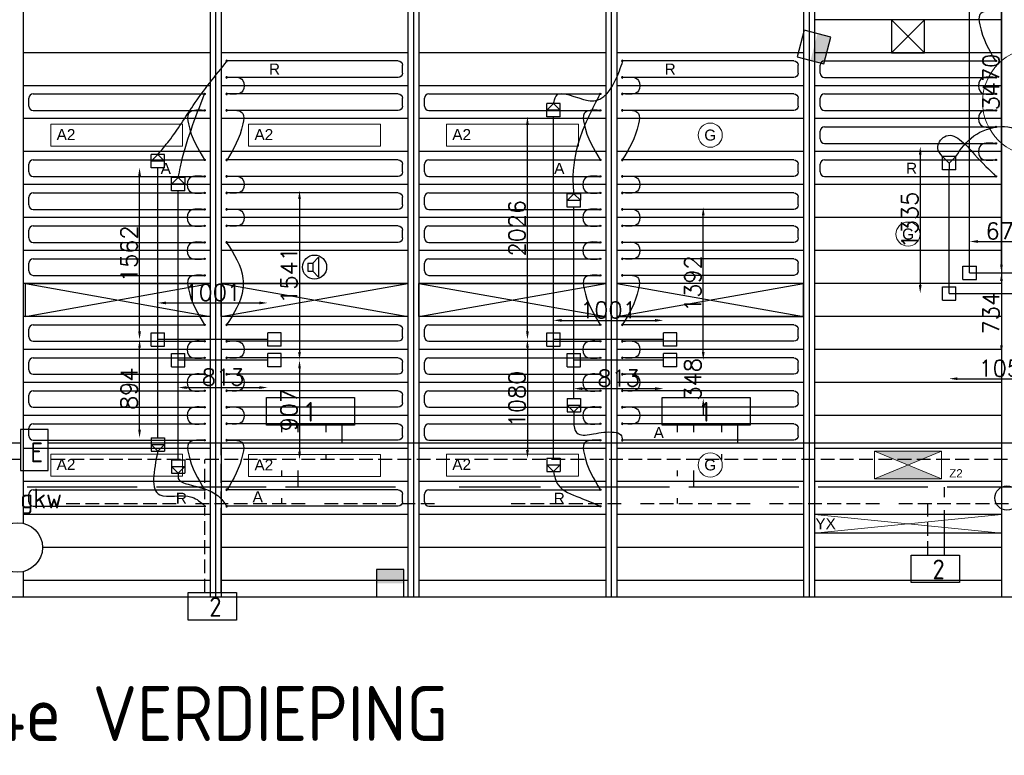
# Model space of a CAD drawing. Extents: x 51386 to 741080, y -643930 to -279818.
# Tile 20 of 34: x 357167 to 366126, y -291451 to -284761. Entities that reach past the tile are written whole.
import ezdxf

# ---------------------------------------------------------------- set-up
doc = ezdxf.new("R2010")
doc.units = 0
doc.header["$LTSCALE"] = 25
for name, pattern in [('2322105', [47, 40, -7]), ('2322106', [47, 5, -2, 5, -2, 5, -2, 5, -2, 5, -2, 5, -7]), ('2322107', [2000, 1000, 1000]), ('2322108', [7, 5, -2]), ('HIDDEN', [0.375, 0.25, -0.125])]:
    doc.linetypes.add(name, pattern=pattern)
doc.layers.get('0').update_dxf_attribs({"linetype": 'CONTINUOUS'})
doc.layers.get('DEFPOINTS').update_dxf_attribs({"linetype": 'CONTINUOUS'})
for name, color, linetype in [('60', 7, 'CONTINUOUS'), ('7KADERHALMOS', 2, 'CONTINUOUS'), ('KP-bandraster', 5, 'CONTINUOUS'), ('KP-koppelingen', 6, 'CONTINUOUS'), ('KP-leidingen(aanvoer)', 5, 'CONTINUOUS'), ('KP-leidingen(retour)', 1, 'CONTINUOUS'), ('KP-leidingwerk-nieuw', 3, 'CONTINUOUS'), ('KP-Lucht aanvoer', 6, 'CONTINUOUS'), ('KP-lucht centreline', 2, 'CONTINUOUS'), ('KP-maatvoering', 7, 'CONTINUOUS'), ('KP-Melders', 3, 'CONTINUOUS'), ('KP-Oppervlak', 3, 'CONTINUOUS'), ('KP-panelen', 1, 'CONTINUOUS'), ('KP-registers', 4, 'CONTINUOUS'), ('KP-slangen', 7, 'CONTINUOUS'), ('KP-tekst', 7, 'CONTINUOUS'), ('SYM-W', 7, 'CONTINUOUS'), ('Thermostaat', 160, 'CONTINUOUS'), ('WL5501--', 130, 'CONTINUOUS'), ('WL5502--', 130, 'CONTINUOUS'), ('WL5502--_GKW-R', 4, 'HIDDEN'), ('WL561---_AANVOER', 10, 'CONTINUOUS'), ('WL561---_RETOUR', 10, 'CONTINUOUS')]:
    doc.layers.add(name, color=color, linetype=linetype)
doc.layers.add('KP-Verlichting', color=2, linetype='CONTINUOUS', lineweight=18)
doc.styles.add('arial', font='ARIAL.TTF')
doc.styles.add('BURO-018', font='ISO96.shx', dxfattribs={"height": 90})
doc.styles.add('ISO', font='ISO.SHX')
doc.styles.add('VERWOL-1', font='ROMANS.SHX')
doc.dimstyles.new('MARTIN', dxfattribs={"dimscale": 0, "dimtxt": 50, "dimasz": 75, "dimexe": 4, "dimexo": 4, "dimgap": 20, "dimtad": 1, "dimdec": 0, "dimrnd": 0.01, "dimzin": 1, "dimdsep": 46, "dimtxsty": 'VERWOL-1', "dimcen": -25, "dimdle": 1, "dimclrd": 7, "dimclre": 2, "dimclrt": 7, "dimadec": 0, "dimazin": 0, "dimtfac": 1, "dimtdec": 0, "dimtix": 1, "dimtofl": 0, "dimtmove": 0, "dimatfit": 3, "dimldrblk": 'OBLIQUE', "dimfxl": 0, "dimtvp": 33.333333, "dimtolj": 1, "dimtzin": 1, "dimarcsym": 0})

# ---------------------------------------------------------------- blocks, each defined once
blk = doc.blocks.new('Register A')
at = {"layer": 'KP-registers', "linetype": 'Continuous'}
for p, q in [((50, 115), (50, 185)), ((90, 225), (1644, 225)), ((90, 75), (1644, 75))]:
    blk.add_line(p, q, dxfattribs=at)
for centre in [(1650, 225), (1650, 75)]:
    blk.add_circle(centre, 6, dxfattribs=at)
for centre, start, end in [((90, 185), 90, 180), ((90, 115), 180, 270)]:
    blk.add_arc(centre, 40, start, end, dxfattribs=at)
blk = doc.blocks.new('*D1558')
at = {"layer": 'DEFPOINTS', "color": 0, "linetype": 'Continuous', "transparency": 16777216}
for p in [(359423.7, -287337), (358423, -287670.2), (359423.7, -287670.2)]:
    blk.add_point(p, dxfattribs=at)
at = {"layer": 'KP-maatvoering', "color": 7, "linetype": 'Continuous', "lineweight": -2, "transparency": 16777216}
blk.add_line((358498, -287337), (359348.7, -287337), dxfattribs=at)
at = {"layer": 'KP-maatvoering', "color": 7, "linetype": 'Continuous', "transparency": 16777216}
for points in [[(358498, -287324.5), (358498, -287349.5), (358423, -287337)], [(359348.7, -287324.5), (359348.7, -287349.5), (359423.7, -287337)]]:
    blk.add_solid(points, dxfattribs=at)
at = {"layer": 'KP-maatvoering', "color": 7, "linetype": 'Continuous', "transparency": 16777216, "insert": (358923.4, -287242), "char_height": 150, "attachment_point": 5, "style": 'VERWOL-1'}
blk.add_mtext('\\A1;1001', dxfattribs=at)
blk = doc.blocks.new('_OBLIQUE')
at = {"color": 0, "linetype": 'ByBlock'}
blk.add_line((-0.5, -0.5), (0.5, 0.5), dxfattribs=at)
blk = doc.blocks.new('*D1559')
at = {"layer": 'DEFPOINTS', "color": 0, "linetype": 'Continuous', "transparency": 16777216}
for p in [(358610.2, -287857.4), (359423.7, -287857.4), (359423.7, -288106.6)]:
    blk.add_point(p, dxfattribs=at)
at = {"layer": 'KP-maatvoering', "color": 7, "linetype": 'Continuous', "lineweight": -2, "transparency": 16777216}
blk.add_line((358685.2, -288106.6), (359348.7, -288106.6), dxfattribs=at)
at = {"layer": 'KP-maatvoering', "color": 7, "linetype": 'Continuous', "transparency": 16777216}
for points in [[(358685.2, -288094.1), (358685.2, -288119.1), (358610.2, -288106.6)], [(359348.7, -288094.1), (359348.7, -288119.1), (359423.7, -288106.6)]]:
    blk.add_solid(points, dxfattribs=at)
at = {"layer": 'KP-maatvoering', "color": 7, "linetype": 'Continuous', "transparency": 16777216, "insert": (359017, -288011.6), "char_height": 150, "attachment_point": 5, "style": 'VERWOL-1'}
blk.add_mtext('\\A1;813', dxfattribs=at)
blk = doc.blocks.new('*D1560')
at = {"layer": 'DEFPOINTS', "color": 0, "linetype": 'Continuous', "transparency": 16777216}
for p in [(358610.2, -286316.4), (358671, -287857.4), (359713.2, -287857.4)]:
    blk.add_point(p, dxfattribs=at)
at = {"layer": 'KP-maatvoering', "color": 7, "linetype": 'Continuous', "lineweight": -2, "transparency": 16777216}
blk.add_line((359713.2, -286391.4), (359713.2, -287782.4), dxfattribs=at)
at = {"layer": 'KP-maatvoering', "color": 7, "linetype": 'Continuous', "transparency": 16777216}
for points in [[(359700.7, -286391.4), (359725.7, -286391.4), (359713.2, -286316.4)], [(359700.7, -287782.4), (359725.7, -287782.4), (359713.2, -287857.4)]]:
    blk.add_solid(points, dxfattribs=at)
at = {"layer": 'KP-maatvoering', "color": 7, "linetype": 'Continuous', "transparency": 16777216, "insert": (359618.2, -287086.9), "char_height": 150, "attachment_point": 5, "rotation": 90, "style": 'VERWOL-1'}
blk.add_mtext('\\A1;1541', dxfattribs=at)
blk = doc.blocks.new('*D1561')
at = {"layer": 'DEFPOINTS', "color": 0, "linetype": 'Continuous', "transparency": 16777216}
for p in [(358671, -287857.4), (358610.2, -288764.3), (359713.2, -288764.3)]:
    blk.add_point(p, dxfattribs=at)
at = {"layer": 'KP-maatvoering', "color": 7, "linetype": 'Continuous', "lineweight": -2, "transparency": 16777216}
blk.add_line((359713.2, -287932.4), (359713.2, -288689.3), dxfattribs=at)
at = {"layer": 'KP-maatvoering', "color": 7, "linetype": 'Continuous', "transparency": 16777216}
for points in [[(359700.7, -287932.4), (359725.7, -287932.4), (359713.2, -287857.4)], [(359700.7, -288689.3), (359725.7, -288689.3), (359713.2, -288764.3)]]:
    blk.add_solid(points, dxfattribs=at)
at = {"layer": 'KP-maatvoering', "color": 7, "linetype": 'Continuous', "transparency": 16777216, "insert": (359618.2, -288310.9), "char_height": 150, "attachment_point": 5, "rotation": 90, "style": 'VERWOL-1'}
blk.add_mtext('\\A1;907', dxfattribs=at)
blk = doc.blocks.new('*D1562')
at = {"layer": 'DEFPOINTS', "color": 0, "linetype": 'Continuous', "transparency": 16777216}
for p in [(358257.7, -287670.2), (358362.2, -287670.2), (358423, -288564.6)]:
    blk.add_point(p, dxfattribs=at)
at = {"layer": 'KP-maatvoering', "color": 7, "linetype": 'Continuous', "lineweight": -2, "transparency": 16777216}
blk.add_line((358257.7, -288489.6), (358257.7, -287745.2), dxfattribs=at)
at = {"layer": 'KP-maatvoering', "color": 7, "linetype": 'Continuous', "transparency": 16777216}
for points in [[(358245.2, -287745.2), (358270.2, -287745.2), (358257.7, -287670.2)], [(358245.2, -288489.6), (358270.2, -288489.6), (358257.7, -288564.6)]]:
    blk.add_solid(points, dxfattribs=at)
at = {"layer": 'KP-maatvoering', "color": 7, "linetype": 'Continuous', "transparency": 16777216, "insert": (358162.7, -288117.4), "char_height": 150, "attachment_point": 5, "rotation": 90, "style": 'VERWOL-1'}
blk.add_mtext('\\A1;894', dxfattribs=at)
blk = doc.blocks.new('*D1563')
at = {"layer": 'DEFPOINTS', "color": 0, "linetype": 'Continuous', "transparency": 16777216}
for p in [(358257.7, -286108.1), (358423, -286108.1), (358362.2, -287670.2)]:
    blk.add_point(p, dxfattribs=at)
at = {"layer": 'KP-maatvoering', "color": 7, "linetype": 'Continuous', "lineweight": -2, "transparency": 16777216}
blk.add_line((358257.7, -287595.2), (358257.7, -286183.1), dxfattribs=at)
at = {"layer": 'KP-maatvoering', "color": 7, "linetype": 'Continuous', "transparency": 16777216}
for points in [[(358245.2, -286183.1), (358270.2, -286183.1), (358257.7, -286108.1)], [(358245.2, -287595.2), (358270.2, -287595.2), (358257.7, -287670.2)]]:
    blk.add_solid(points, dxfattribs=at)
at = {"layer": 'KP-maatvoering', "color": 7, "linetype": 'Continuous', "transparency": 16777216, "insert": (358162.7, -286889.1), "char_height": 150, "attachment_point": 5, "rotation": 90, "style": 'VERWOL-1'}
blk.add_mtext('\\A1;1562', dxfattribs=at)
blk = doc.blocks.new('*D1564')
at = {"layer": 'DEFPOINTS', "color": 0, "linetype": 'Continuous', "transparency": 16777216}
for p in [(361786.8, -285644), (362023, -285644), (362023, -287670.2)]:
    blk.add_point(p, dxfattribs=at)
at = {"layer": 'KP-maatvoering', "color": 7, "linetype": 'Continuous', "lineweight": -2, "transparency": 16777216}
blk.add_line((361786.8, -287595.2), (361786.8, -285719), dxfattribs=at)
at = {"layer": 'KP-maatvoering', "color": 7, "linetype": 'Continuous', "transparency": 16777216}
for points in [[(361774.3, -285719), (361799.3, -285719), (361786.8, -285644)], [(361774.3, -287595.2), (361799.3, -287595.2), (361786.8, -287670.2)]]:
    blk.add_solid(points, dxfattribs=at)
at = {"layer": 'KP-maatvoering', "color": 7, "linetype": 'Continuous', "transparency": 16777216, "insert": (361691.8, -286657.1), "char_height": 150, "attachment_point": 5, "rotation": 90, "style": 'VERWOL-1'}
blk.add_mtext('\\A1;2026', dxfattribs=at)
blk = doc.blocks.new('*D1565')
at = {"layer": 'DEFPOINTS', "color": 0, "linetype": 'Continuous', "transparency": 16777216}
for p in [(361962.2, -287670.2), (361786.8, -288749.8), (362023, -288749.8)]:
    blk.add_point(p, dxfattribs=at)
at = {"layer": 'KP-maatvoering', "color": 7, "linetype": 'Continuous', "lineweight": -2, "transparency": 16777216}
blk.add_line((361786.8, -287745.2), (361786.8, -288674.8), dxfattribs=at)
at = {"layer": 'KP-maatvoering', "color": 7, "linetype": 'Continuous', "transparency": 16777216}
for points in [[(361774.3, -287745.2), (361799.3, -287745.2), (361786.8, -287670.2)], [(361774.3, -288674.8), (361799.3, -288674.8), (361786.8, -288749.8)]]:
    blk.add_solid(points, dxfattribs=at)
at = {"layer": 'KP-maatvoering', "color": 7, "linetype": 'Continuous', "transparency": 16777216, "insert": (361691.8, -288210), "char_height": 150, "attachment_point": 5, "rotation": 90, "style": 'VERWOL-1'}
blk.add_mtext('\\A1;1080', dxfattribs=at)
blk = doc.blocks.new('*D1566')
at = {"layer": 'DEFPOINTS', "color": 0, "linetype": 'Continuous', "transparency": 16777216}
for p in [(363023.7, -287495.8), (362023, -287609.4), (363023.7, -287670.2)]:
    blk.add_point(p, dxfattribs=at)
at = {"layer": 'KP-maatvoering', "color": 7, "linetype": 'Continuous', "lineweight": -2, "transparency": 16777216}
blk.add_line((362098, -287495.8), (362948.7, -287495.8), dxfattribs=at)
at = {"layer": 'KP-maatvoering', "color": 7, "linetype": 'Continuous', "transparency": 16777216}
for points in [[(362098, -287483.3), (362098, -287508.3), (362023, -287495.8)], [(362948.7, -287483.3), (362948.7, -287508.3), (363023.7, -287495.8)]]:
    blk.add_solid(points, dxfattribs=at)
at = {"layer": 'KP-maatvoering', "color": 7, "linetype": 'Continuous', "transparency": 16777216, "insert": (362523.4, -287400.8), "char_height": 150, "attachment_point": 5, "style": 'VERWOL-1'}
blk.add_mtext('\\A1;1001', dxfattribs=at)
blk = doc.blocks.new('*D1567')
at = {"layer": 'DEFPOINTS', "color": 0, "linetype": 'Continuous', "transparency": 16777216}
for p in [(362210.2, -287796.6), (363023.7, -287857.4), (363023.7, -288116.4)]:
    blk.add_point(p, dxfattribs=at)
at = {"layer": 'KP-maatvoering', "color": 7, "linetype": 'Continuous', "lineweight": -2, "transparency": 16777216}
blk.add_line((362285.2, -288116.4), (362948.7, -288116.4), dxfattribs=at)
at = {"layer": 'KP-maatvoering', "color": 7, "linetype": 'Continuous', "transparency": 16777216}
for points in [[(362285.2, -288103.9), (362285.2, -288128.9), (362210.2, -288116.4)], [(362948.7, -288103.9), (362948.7, -288128.9), (363023.7, -288116.4)]]:
    blk.add_solid(points, dxfattribs=at)
at = {"layer": 'KP-maatvoering', "color": 7, "linetype": 'Continuous', "transparency": 16777216, "insert": (362617, -288021.4), "char_height": 150, "attachment_point": 5, "style": 'VERWOL-1'}
blk.add_mtext('\\A1;813', dxfattribs=at)
blk = doc.blocks.new('*D1568')
at = {"layer": 'DEFPOINTS', "color": 0, "linetype": 'Continuous', "transparency": 16777216}
for p in [(362210.2, -287857.4), (362210.2, -288205.1), (363386.4, -288205.1)]:
    blk.add_point(p, dxfattribs=at)
at = {"layer": 'KP-maatvoering', "color": 7, "linetype": 'Continuous', "lineweight": -2, "transparency": 16777216}
for p, q in [((363386.4, -287782.4), (363386.4, -287707.4)), ((363386.4, -288280.1), (363386.4, -288355.1))]:
    blk.add_line(p, q, dxfattribs=at)
at = {"layer": 'KP-maatvoering', "color": 7, "linetype": 'Continuous', "transparency": 16777216}
for points in [[(363373.9, -287782.4), (363398.9, -287782.4), (363386.4, -287857.4)], [(363373.9, -288280.1), (363398.9, -288280.1), (363386.4, -288205.1)]]:
    blk.add_solid(points, dxfattribs=at)
at = {"layer": 'KP-maatvoering', "color": 7, "linetype": 'Continuous', "transparency": 16777216, "insert": (363291.4, -288031.3), "char_height": 150, "attachment_point": 5, "rotation": 90, "style": 'VERWOL-1'}
blk.add_mtext('\\A1;348', dxfattribs=at)
blk = doc.blocks.new('*D1569')
at = {"layer": 'DEFPOINTS', "color": 0, "linetype": 'Continuous', "transparency": 16777216}
for p in [(362210.2, -286465.3), (363386.4, -286465.3), (362271, -287857.4)]:
    blk.add_point(p, dxfattribs=at)
at = {"layer": 'KP-maatvoering', "color": 7, "linetype": 'Continuous', "lineweight": -2, "transparency": 16777216}
blk.add_line((363386.4, -287782.4), (363386.4, -286540.3), dxfattribs=at)
at = {"layer": 'KP-maatvoering', "color": 7, "linetype": 'Continuous', "transparency": 16777216}
for points in [[(363373.9, -286540.3), (363398.9, -286540.3), (363386.4, -286465.3)], [(363373.9, -287782.4), (363398.9, -287782.4), (363386.4, -287857.4)]]:
    blk.add_solid(points, dxfattribs=at)
at = {"layer": 'KP-maatvoering', "color": 7, "linetype": 'Continuous', "transparency": 16777216, "insert": (363291.4, -287161.4), "char_height": 150, "attachment_point": 5, "rotation": 90, "style": 'VERWOL-1'}
blk.add_mtext('\\A1;1392', dxfattribs=at)
blk = doc.blocks.new('*D1570')
at = {"layer": 'DEFPOINTS', "color": 0, "linetype": 'Continuous', "transparency": 16777216}
for p in [(365623, -285915), (365360.6, -287250.1), (365623, -287250.1)]:
    blk.add_point(p, dxfattribs=at)
at = {"layer": 'KP-maatvoering', "color": 7, "linetype": 'Continuous', "lineweight": -2, "transparency": 16777216}
blk.add_line((365360.6, -285990), (365360.6, -287175.1), dxfattribs=at)
at = {"layer": 'KP-maatvoering', "color": 7, "linetype": 'Continuous', "transparency": 16777216}
for points in [[(365348.1, -285990), (365373.1, -285990), (365360.6, -285915)], [(365348.1, -287175.1), (365373.1, -287175.1), (365360.6, -287250.1)]]:
    blk.add_solid(points, dxfattribs=at)
at = {"layer": 'KP-maatvoering', "color": 7, "linetype": 'Continuous', "transparency": 16777216, "insert": (365265.6, -286582.6), "char_height": 150, "attachment_point": 5, "rotation": 90, "style": 'VERWOL-1'}
blk.add_mtext('\\A1;1335', dxfattribs=at)
blk = doc.blocks.new('*D1571')
at = {"layer": 'DEFPOINTS', "color": 0, "linetype": 'Continuous', "transparency": 16777216}
for p in [(365810.2, -283592.5), (366099.9, -283592.5), (365871, -287063)]:
    blk.add_point(p, dxfattribs=at)
at = {"layer": 'KP-maatvoering', "color": 7, "linetype": 'Continuous', "lineweight": -2, "transparency": 16777216}
blk.add_line((366099.9, -286988), (366099.9, -283667.5), dxfattribs=at)
at = {"layer": 'KP-maatvoering', "color": 7, "linetype": 'Continuous', "transparency": 16777216}
for points in [[(366087.4, -283667.5), (366112.4, -283667.5), (366099.9, -283592.5)], [(366087.4, -286988), (366112.4, -286988), (366099.9, -287063)]]:
    blk.add_solid(points, dxfattribs=at)
at = {"layer": 'KP-maatvoering', "color": 7, "linetype": 'Continuous', "transparency": 16777216, "insert": (366004.9, -285327.7), "char_height": 150, "attachment_point": 5, "rotation": 90, "style": 'VERWOL-1'}
blk.add_mtext('\\A1;3470', dxfattribs=at)
blk = doc.blocks.new('*D1572')
at = {"layer": 'DEFPOINTS', "color": 0, "linetype": 'Continuous', "transparency": 16777216}
for p in [(366486.3, -286778.4), (365810.2, -287002.2), (366486.3, -287063)]:
    blk.add_point(p, dxfattribs=at)
at = {"layer": 'KP-maatvoering', "color": 7, "linetype": 'Continuous', "lineweight": -2, "transparency": 16777216}
blk.add_line((365885.2, -286778.4), (366411.3, -286778.4), dxfattribs=at)
at = {"layer": 'KP-maatvoering', "color": 7, "linetype": 'Continuous', "transparency": 16777216}
for points in [[(365885.2, -286765.9), (365885.2, -286790.9), (365810.2, -286778.4)], [(366411.3, -286765.9), (366411.3, -286790.9), (366486.3, -286778.4)]]:
    blk.add_solid(points, dxfattribs=at)
at = {"layer": 'KP-maatvoering', "color": 7, "linetype": 'Continuous', "transparency": 16777216, "insert": (366148.2, -286683.4), "char_height": 150, "attachment_point": 5, "style": 'VERWOL-1'}
blk.add_mtext('\\A1;676', dxfattribs=at)
blk = doc.blocks.new('*D1574')
at = {"layer": 'DEFPOINTS', "color": 0, "linetype": 'Continuous', "transparency": 16777216}
for p in [(365623, -287677.2), (366673.5, -287677.3), (366673.5, -288026)]:
    blk.add_point(p, dxfattribs=at)
at = {"layer": 'KP-maatvoering', "color": 7, "linetype": 'Continuous', "lineweight": -2, "transparency": 16777216}
blk.add_line((365698, -288026), (366598.5, -288026), dxfattribs=at)
at = {"layer": 'KP-maatvoering', "color": 7, "linetype": 'Continuous', "transparency": 16777216}
for points in [[(365698, -288013.5), (365698, -288038.5), (365623, -288026)], [(366598.5, -288013.5), (366598.5, -288038.5), (366673.5, -288026)]]:
    blk.add_solid(points, dxfattribs=at)
at = {"layer": 'KP-maatvoering', "color": 7, "linetype": 'Continuous', "transparency": 16777216, "insert": (366148.2, -287931), "char_height": 150, "attachment_point": 5, "style": 'VERWOL-1'}
blk.add_mtext('\\A1;1050', dxfattribs=at)
blk = doc.blocks.new('*D1577')
at = {"layer": 'DEFPOINTS', "color": 0, "linetype": 'Continuous', "transparency": 16777216}
for p in [(366486.3, -287063), (366099.9, -287796.6), (366486.3, -287796.6)]:
    blk.add_point(p, dxfattribs=at)
at = {"layer": 'KP-maatvoering', "color": 7, "linetype": 'Continuous', "lineweight": -2, "transparency": 16777216}
blk.add_line((366099.9, -287138), (366099.9, -287721.6), dxfattribs=at)
at = {"layer": 'KP-maatvoering', "color": 7, "linetype": 'Continuous', "transparency": 16777216}
for points in [[(366087.4, -287138), (366112.4, -287138), (366099.9, -287063)], [(366087.4, -287721.6), (366112.4, -287721.6), (366099.9, -287796.6)]]:
    blk.add_solid(points, dxfattribs=at)
at = {"layer": 'KP-maatvoering', "color": 7, "linetype": 'Continuous', "transparency": 16777216, "insert": (366004.9, -287429.8), "char_height": 150, "attachment_point": 5, "rotation": 90, "style": 'VERWOL-1'}
blk.add_mtext('\\A1;734', dxfattribs=at)
blk = doc.blocks.new('SW30485012')
at = {"color": 0, "linetype": 'Continuous'}
for p, q in [((-2.5, 2.5), (-2.5, -2.5)), ((2.5, 2.5), (-2.5, 2.5)), ((2.5, -2.5), (2.5, 2.5)), ((-2.5, -2.5), (2.5, -2.5))]:
    blk.add_line(p, q, dxfattribs=at)
blk.add_solid([(-2.5, 0), (2.5, 0), (-2.5, -2.5), (2.5, -2.5)], dxfattribs=at)
at = {"color": 0, "linetype": 'Continuous', "style": 'BURO-018', "flags": 1}
blk.add_attdef('W_ID', (0, 0), '', height=1.8, dxfattribs=at)

msp = doc.modelspace()

# ---------------------------------------------------------------- hatches: boundary and pattern name
at = {"layer": 'KP-Verlichting', "linetype": 'Continuous'}
h = msp.add_hatch(color=256, dxfattribs=at)
h.paths.add_polyline_path([(364945.2, -288685.3), (365249.9, -288811), (365554.7, -288685.3)])
h.paths.add_polyline_path([(365554.7, -288936.7), (365249.9, -288811), (364945.2, -288936.7)])

# ---------------------------------------------------------------- linework, layer by layer
at = {"layer": '60', "color": 2, "linetype": 'Continuous'}
msp.add_lwpolyline([(357175.9, -288861.7), (357425.9, -288861.7), (357425.9, -288486.7), (357175.9, -288486.7)], close=True, dxfattribs=at)
at = {"layer": 'KP-bandraster', "linetype": 'Continuous'}
for p, q in [((358899.9, -282511), (358899.9, -290011)), ((358999.9, -282511), (358999.9, -290011)), ((360699.9, -282511), (360699.9, -290011)), ((360799.9, -282511), (360799.9, -290011)), ((362499.9, -282511), (362499.9, -290011)), ((362599.9, -282511), (362599.9, -290011)), ((366099.9, -282511), (366099.9, -290011)), ((357199.9, -283180.4), (357199.9, -289341.6)), ((364299.9, -283180.4), (364299.9, -290011)), ((364399.9, -283180.4), (364399.9, -290011)), ((357199.9, -289780.4), (357199.9, -290011))]:
    msp.add_line(p, q, dxfattribs=at)
msp.add_circle((357149.9, -289561), 225, dxfattribs=at)
at = {"layer": 'KP-koppelingen', "linetype": 'Continuous'}
for p, q in [((361962.2, -285643.9), (361962.3, -285522.3)), ((362084, -285522.4), (361962.3, -285522.3)), ((361962.3, -285583.1), (362023.2, -285522.3)), ((362083.9, -285583.2), (361962.3, -285583.1)), ((362023.2, -285522.3), (362083.9, -285583.2)), ((362083.8, -285644.1), (362084, -285522.4)), ((362083.8, -285644.1), (361962.2, -285643.9)), ((358362.2, -286108), (358362.3, -285986.3)), ((358484, -285986.5), (358362.3, -285986.3)), ((358362.3, -286047.2), (358423.2, -285986.4)), ((358423.2, -285986.4), (358483.9, -286047.3)), ((358483.8, -286108.1), (358484, -285986.5)), ((365562.2, -286126.6), (365562.2, -286005)), ((365683.9, -286005), (365562.2, -286005)), ((365562.2, -286005), (365623, -286065.8)), ((365623, -286065.8), (365683.9, -286005)), ((365683.8, -286126.6), (365683.9, -286005)), ((358483.8, -286108.1), (358362.2, -286108)), ((358483.9, -286047.3), (358362.3, -286047.2)), ((365683.8, -286126.6), (365562.2, -286126.6)), ((365623, -286065.8), (365623, -286126.6)), ((358549.4, -286316.4), (358549.5, -286194.7)), ((358671.2, -286194.9), (358549.5, -286194.7)), ((358549.5, -286255.6), (358610.4, -286194.8)), ((358610.4, -286194.8), (358671.1, -286255.7)), ((358671, -286316.5), (358671.2, -286194.9)), ((358671.1, -286255.7), (358549.5, -286255.6)), ((358671, -286316.5), (358549.4, -286316.4)), ((362149.4, -286465.2), (362149.5, -286343.6)), ((362271.2, -286343.7), (362149.5, -286343.6)), ((362149.5, -286404.4), (362210.4, -286343.7)), ((362210.4, -286343.7), (362271.1, -286404.6)), ((362271, -286465.4), (362271.2, -286343.7)), ((362271, -286465.4), (362149.4, -286465.2)), ((362271.1, -286404.6), (362149.5, -286404.4)), ((365749.4, -287123.8), (365749.4, -287002.1)), ((365749.4, -287002.1), (365871, -287002.2)), ((365871, -287123.8), (365871, -287002.2)), ((365562.2, -287311), (365562.2, -287189.3)), ((365562.2, -287189.3), (365683.8, -287189.3)), ((365683.8, -287311), (365683.8, -287189.3)), ((365749.4, -287123.8), (365871, -287123.8)), ((365562.2, -287311), (365683.8, -287311)), ((358362.2, -287731.1), (358362.2, -287609.4)), ((358362.2, -287609.4), (358483.8, -287609.4)), ((358483.8, -287731.1), (358483.8, -287609.4)), ((359423.7, -287731.1), (359423.7, -287609.4)), ((359545.3, -287609.4), (359423.7, -287609.4)), ((359545.3, -287731.1), (359545.3, -287609.4)), ((361962.2, -287731.1), (361962.2, -287609.4)), ((361962.2, -287609.4), (362083.8, -287609.4)), ((362083.8, -287731.1), (362083.8, -287609.4)), ((363023.7, -287731.1), (363023.7, -287609.4)), ((363145.3, -287609.4), (363023.7, -287609.4)), ((363145.3, -287731.1), (363145.3, -287609.4)), ((358362.2, -287731.1), (358483.8, -287731.1)), ((359545.3, -287731.1), (359423.7, -287731.1)), ((361962.2, -287731.1), (362083.8, -287731.1)), ((363145.3, -287731.1), (363023.7, -287731.1)), ((358549.4, -287918.3), (358549.4, -287796.6)), ((358549.4, -287796.6), (358671, -287796.6)), ((358671, -287918.3), (358671, -287796.6)), ((359423.7, -287918.3), (359423.7, -287796.6)), ((359545.3, -287796.6), (359423.7, -287796.6)), ((359545.3, -287918.3), (359545.3, -287796.6)), ((362149.4, -287918.3), (362149.4, -287796.6)), ((362149.4, -287796.6), (362271, -287796.6)), ((362271, -287918.3), (362271, -287796.6)), ((363023.7, -287918.3), (363023.7, -287796.6)), ((363145.3, -287796.6), (363023.7, -287796.6)), ((363145.3, -287918.3), (363145.3, -287796.6)), ((358549.4, -287918.3), (358671, -287918.3)), ((359545.3, -287918.3), (359423.7, -287918.3)), ((362149.4, -287918.3), (362271, -287918.3)), ((363145.3, -287918.3), (363023.7, -287918.3)), ((362149.4, -288205.1), (362149.3, -288326.7)), ((362149.4, -288205.1), (362271, -288205.1)), ((362149.4, -288265.9), (362271, -288265.9)), ((362210.2, -288326.7), (362149.4, -288265.9)), ((362271, -288265.9), (362210.2, -288326.7)), ((362271, -288205.1), (362271, -288326.7)), ((362149.3, -288326.7), (362271, -288326.7)), ((358362.2, -288564.6), (358362.1, -288686.2)), ((358362.2, -288564.6), (358483.8, -288564.6)), ((358362.2, -288625.4), (358483.8, -288625.5)), ((358423, -288686.3), (358362.2, -288625.4)), ((358483.8, -288625.5), (358423, -288686.3)), ((358483.8, -288564.6), (358483.8, -288686.3)), ((358362.1, -288686.2), (358483.8, -288686.3)), ((358549.4, -288764.3), (358549.3, -288885.9)), ((358549.4, -288764.3), (358671, -288764.3)), ((358671, -288764.3), (358671, -288886)), ((361962.2, -288749.8), (361962.1, -288871.4)), ((361962.2, -288749.8), (362083.8, -288749.8)), ((361962.2, -288810.6), (362083.8, -288810.7)), ((362023, -288871.5), (361962.2, -288810.6)), ((362083.8, -288810.7), (362023, -288871.5)), ((362083.8, -288749.8), (362083.8, -288871.5)), ((358549.3, -288885.9), (358671, -288886)), ((358549.4, -288825.1), (358671, -288825.1)), ((358610.2, -288885.9), (358549.4, -288825.1)), ((358671, -288825.1), (358610.2, -288885.9)), ((361962.1, -288871.4), (362083.8, -288871.5))]:
    msp.add_line(p, q, dxfattribs=at)
at = {"layer": 'KP-leidingen(aanvoer)', "linetype": 'Continuous'}
for p, q in [((358610.2, -288764.3), (358610.2, -286316.4)), ((362210.2, -288205.1), (362210.2, -286465.3)), ((359423.7, -287857.4), (358610.2, -287857.4)), ((363023.7, -287857.4), (362210.2, -287857.4))]:
    msp.add_line(p, q, dxfattribs=at)
at = {"layer": 'KP-leidingen(retour)', "linetype": 'Continuous'}
for p, q in [((362023, -288749.8), (362023, -285644)), ((358423, -288564.6), (358423, -286108.1)), ((359423.7, -287670.2), (358423, -287670.2)), ((363023.7, -287670.2), (362023, -287670.2))]:
    msp.add_line(p, q, dxfattribs=at)
at = {"layer": 'KP-leidingwerk-nieuw', "linetype": 'Continuous'}
for p, q in [((365810.2, -287063), (365810.2, -283203.8)), ((365623, -287250.1), (365623, -286126.6)), ((365810.2, -287063), (366486.3, -287063)), ((365623, -287250.1), (366673.5, -287250.3))]:
    msp.add_line(p, q, dxfattribs=at)
at = {"layer": 'KP-Lucht aanvoer', "linetype": 'Continuous'}
for p, q in [((365100.1, -284761), (365099.9, -285061)), ((365099.9, -285061), (365399.8, -284761)), ((365399.8, -284761), (365100.1, -284761)), ((365100.1, -284761), (365399.9, -285061)), ((365399.9, -285061), (365399.8, -284761)), ((365099.9, -285061), (365399.9, -285061)), ((357219.9, -287461), (357219.9, -287161)), ((357219.9, -287161), (358899.9, -287161)), ((357219.9, -287461), (358899.9, -287161)), ((357219.9, -287161), (358899.9, -287461)), ((358899.9, -287161), (358899.9, -287461)), ((358999.9, -287161), (360699.9, -287161)), ((358999.9, -287461), (358999.9, -287161)), ((358999.9, -287161), (360699.9, -287461)), ((358999.9, -287461), (360699.9, -287161)), ((360699.9, -287161), (360699.9, -287461)), ((360799.9, -287461), (360799.9, -287161)), ((360799.9, -287161), (362499.9, -287161)), ((360799.9, -287461), (362499.9, -287161)), ((360799.9, -287161), (362499.9, -287461)), ((362499.9, -287161), (362499.9, -287461)), ((362599.9, -287161), (362599.9, -287461)), ((364299.9, -287161), (362599.9, -287161)), ((362599.9, -287161), (364299.9, -287461)), ((362599.9, -287461), (364299.9, -287161)), ((364299.9, -287461), (364299.9, -287161)), ((358899.9, -287461), (357219.9, -287461)), ((360699.9, -287461), (358999.9, -287461)), ((362499.9, -287461), (360799.9, -287461)), ((362599.9, -287461), (364299.9, -287461))]:
    msp.add_line(p, q, dxfattribs=at)
at = {"layer": 'KP-lucht centreline', "linetype": 'Continuous'}
for p, q in [((358949.9, -282511), (358949.9, -290011)), ((360749.9, -282511), (360749.9, -290011)), ((362549.9, -282511), (362549.9, -290011)), ((364349.9, -282511), (364349.9, -290011))]:
    msp.add_line(p, q, dxfattribs=at)
at = {"layer": 'KP-Melders', "linetype": 'Continuous'}
for p, q in [((359833.1, -286976.6), (359885.1, -286921.2)), ((359885.1, -286921.2), (359885.1, -287101.9)), ((359790.1, -286976.6), (359833.1, -286976.6)), ((359790.1, -286976.6), (359790.1, -287046.6)), ((359833.1, -286976.6), (359833.1, -287046.6)), ((359790.1, -287046.6), (359833.1, -287046.6)), ((359790.1, -287046.6), (359833.1, -287046.6)), ((359833.1, -287046.6), (359885.1, -287101.9))]:
    msp.add_line(p, q, dxfattribs=at)
for centre in [(359849.9, -287011), (366149.9, -289111)]:
    msp.add_circle(centre, 110, dxfattribs=at)
at = {"layer": 'KP-Oppervlak', "linetype": 'Continuous'}
msp.add_line((346399.9, -290011), (397199.9, -290011), dxfattribs=at)
at = {"layer": 'KP-panelen', "linetype": 'Continuous'}
for p, q in [((366099.9, -284761), (364399.9, -284761)), ((358899.9, -285061), (357199.9, -285061)), ((360699.9, -285061), (358999.9, -285061)), ((362499.9, -285061), (360799.9, -285061)), ((364299.9, -285061), (362599.9, -285061)), ((366099.9, -285061), (364399.9, -285061)), ((358899.9, -285361), (357199.9, -285361)), ((360699.9, -285361), (358999.9, -285361)), ((362499.9, -285361), (360799.9, -285361)), ((364299.9, -285361), (362599.9, -285361)), ((366099.9, -285361), (364399.9, -285361)), ((358899.9, -285661), (357199.9, -285661)), ((360699.9, -285661), (358999.9, -285661)), ((362499.9, -285661), (360799.9, -285661)), ((364299.9, -285661), (362599.9, -285661)), ((366099.9, -285661), (364399.9, -285661)), ((358899.9, -285961), (357199.9, -285961)), ((360699.9, -285961), (358999.9, -285961)), ((362499.9, -285961), (360799.9, -285961)), ((364299.9, -285961), (362599.9, -285961)), ((366099.9, -285961), (364399.9, -285961)), ((358899.9, -286261), (357199.9, -286261)), ((360699.9, -286261), (358999.9, -286261)), ((362499.9, -286261), (360799.9, -286261)), ((364299.9, -286261), (362599.9, -286261)), ((366099.9, -286261), (364399.9, -286261)), ((358899.9, -286561), (357199.9, -286561)), ((360699.9, -286561), (358999.9, -286561)), ((362499.9, -286561), (360799.9, -286561)), ((364299.9, -286561), (362599.9, -286561)), ((366099.9, -286561), (364399.9, -286561)), ((358899.9, -286861), (357199.9, -286861)), ((358899.9, -286861), (357199.9, -286861)), ((360699.9, -286861), (358999.9, -286861)), ((362499.9, -286861), (360799.9, -286861)), ((364299.9, -286861), (362599.9, -286861)), ((366099.9, -286861), (364399.9, -286861)), ((358899.9, -287161), (357199.9, -287161)), ((360699.9, -287161), (358999.9, -287161)), ((362499.9, -287161), (360799.9, -287161)), ((364299.9, -287161), (362599.9, -287161)), ((366099.9, -287161), (364399.9, -287161)), ((358899.9, -287461), (357199.9, -287461)), ((360699.9, -287461), (358999.9, -287461)), ((362499.9, -287461), (360799.9, -287461)), ((364299.9, -287461), (362599.9, -287461)), ((366099.9, -287461), (364399.9, -287461)), ((358899.9, -287761), (357199.9, -287761)), ((360699.9, -287761), (358999.9, -287761)), ((362499.9, -287761), (360799.9, -287761)), ((364299.9, -287761), (362599.9, -287761)), ((366099.9, -287761), (364399.9, -287761)), ((358899.9, -288061), (357199.9, -288061)), ((360699.9, -288061), (358999.9, -288061)), ((362499.9, -288061), (360799.9, -288061)), ((364299.9, -288061), (362599.9, -288061)), ((366099.9, -288061), (364399.9, -288061)), ((358899.9, -288361), (357199.9, -288361)), ((360699.9, -288361), (358999.9, -288361)), ((362499.9, -288361), (360799.9, -288361)), ((364299.9, -288361), (362599.9, -288361)), ((366099.9, -288361), (364399.9, -288361)), ((358899.9, -288661), (357199.9, -288661)), ((360699.9, -288661), (358999.9, -288661)), ((362499.9, -288661), (360799.9, -288661)), ((364299.9, -288661), (362599.9, -288661)), ((366099.9, -288661), (364399.9, -288661)), ((358899.9, -288961), (357199.9, -288961)), ((360699.9, -288961), (358999.9, -288961)), ((362499.9, -288961), (360799.9, -288961)), ((364299.9, -288961), (362599.9, -288961)), ((366099.9, -288961), (364399.9, -288961)), ((358899.9, -289261), (357199.9, -289261)), ((360699.9, -289261), (358999.9, -289261)), ((362499.9, -289261), (360799.9, -289261)), ((364299.9, -289261), (362599.9, -289261)), ((366099.9, -289261), (364399.9, -289261)), ((366099.9, -289431), (364399.9, -289431)), ((358899.9, -289561), (357374.9, -289561)), ((360699.9, -289561), (358999.9, -289561)), ((362499.9, -289561), (360799.9, -289561)), ((364299.9, -289561), (362599.9, -289561)), ((366099.9, -289561), (364399.9, -289561)), ((358899.9, -289861), (357199.9, -289861)), ((360699.9, -289861), (358999.9, -289861)), ((362499.9, -289861), (360799.9, -289861)), ((364299.9, -289861), (362599.9, -289861)), ((366099.9, -289861), (364399.9, -289861))]:
    msp.add_line(p, q, dxfattribs=at)
at = {"layer": 'KP-slangen', "linetype": 'Continuous'}
for points in [[(366043.9, -284686), (365902.2, -284714.9), (365902.2, -284807.7), (366043.9, -285136)], [(358423.2, -285986.4), (358526.3, -285862.9), (358745.8, -285541.3), (359055.9, -285136)], [(362025.3, -285524.5), (362044.2, -285458.9), (362338.1, -285496.3), (362408.8, -285496.3), (362623, -285227.3), (362655.9, -285136)], [(359055.9, -285286), (359197.7, -285314.9), (359197.7, -285407.7), (359055.9, -285436)], [(362655.9, -285286), (362797.7, -285314.9), (362797.7, -285407.7), (362655.9, -285436)], [(366043.9, -285286), (365902.2, -285314.9), (365902.2, -285407.7), (366043.9, -285436)], [(358610.4, -286194.8), (358629.5, -286100.2), (358849.9, -285436)], [(362210.4, -286343.7), (362203.6, -286228.5), (362263.2, -285845), (362449.9, -285436)], [(358843.9, -285586), (358702.2, -285614.9), (358702.2, -285707.7), (358849.9, -286036)], [(359055.9, -285586), (359197.7, -285614.9), (359197.7, -285707.7), (359055.9, -286036)], [(362443.9, -285586), (362302.2, -285614.9), (362302.2, -285707.7), (362449.9, -286036)], [(362655.9, -285586), (362797.7, -285614.9), (362797.7, -285707.7), (362649.9, -286036)], [(366043.9, -285586), (365902.2, -285614.9), (365902.2, -285707.7), (366043.9, -285736)], [(365683.9, -286005), (365848.4, -285817.9), (366319.1, -285821.5), (366315.5, -286133.9), (366249.9, -286186), (366249.6, -286188.1)], [(365562.2, -286005), (365520.3, -285929.4), (365581.1, -285825.1), (365855.5, -285987.1), (366049.9, -286186)], [(366043.9, -285886), (365902.2, -285914.9), (365902.2, -286007.7), (366043.9, -286036)], [(358843.9, -286186), (358702.2, -286214.9), (358702.2, -286307.7), (358843.9, -286336)], [(359055.9, -286186), (359197.7, -286214.9), (359197.7, -286307.7), (359055.9, -286336)], [(362443.9, -286186), (362302.2, -286214.9), (362302.2, -286307.7), (362443.9, -286336)], [(362655.9, -286186), (362797.7, -286214.9), (362797.7, -286307.7), (362655.9, -286336)], [(358843.9, -286486), (358702.2, -286514.9), (358702.2, -286607.7), (358843.9, -286636)], [(359055.9, -286486), (359197.7, -286514.9), (359197.7, -286607.7), (359055.9, -286636)], [(362443.9, -286486), (362302.2, -286514.9), (362302.2, -286607.7), (362443.9, -286636)], [(362655.9, -286486), (362797.7, -286514.9), (362797.7, -286607.7), (362655.9, -286636)], [(358843.9, -286786), (358702.2, -286814.9), (358702.2, -286907.7), (358843.9, -286936)], [(359049.9, -286786), (359197.7, -287114.9), (359197.7, -287207.7), (359049.9, -287536)], [(362443.9, -286786), (362302.2, -286814.9), (362302.2, -286907.7), (362443.9, -286936)], [(362655.9, -286786), (362797.7, -286814.9), (362797.7, -286907.7), (362655.9, -286936)], [(358843.9, -287086), (358702.2, -287114.9), (358702.2, -287207.7), (358849.9, -287536)], [(362443.9, -287086), (362302.2, -287114.9), (362302.2, -287207.7), (362449.9, -287536)], [(362655.9, -287086), (362797.7, -287114.9), (362797.7, -287207.7), (362649.9, -287536)], [(358843.9, -287686), (358702.2, -287714.9), (358702.2, -287807.7), (358843.9, -287836)], [(359055.9, -287686), (359197.7, -287714.9), (359197.7, -287807.7), (359055.9, -287836)], [(362443.9, -287686), (362302.2, -287714.9), (362302.2, -287807.7), (362443.9, -287836)], [(362655.9, -287686), (362797.7, -287714.9), (362797.7, -287807.7), (362655.9, -287836)], [(358843.9, -287986), (358702.2, -288014.9), (358702.2, -288107.7), (358843.9, -288136)], [(359055.9, -287986), (359197.7, -288014.9), (359197.7, -288107.7), (359055.9, -288136)], [(362443.9, -287986), (362302.2, -288014.9), (362302.2, -288107.7), (362443.9, -288136)], [(362655.9, -287986), (362797.7, -288014.9), (362797.7, -288107.7), (362655.9, -288136)], [(358843.9, -288286), (358702.2, -288314.9), (358702.2, -288407.7), (358843.9, -288436)], [(359055.9, -288286), (359197.7, -288314.9), (359197.7, -288407.7), (359055.9, -288436)], [(362443.9, -288286), (362302.2, -288314.9), (362302.2, -288407.7), (362443.9, -288436)], [(362655.9, -288286), (362797.7, -288314.9), (362797.7, -288407.7), (362655.9, -288436)], [(362210.2, -288326.7), (362249.1, -288528), (362388, -288528), (362575.7, -288513), (362635.8, -288535.5), (362650.3, -288586.4)], [(358843.9, -288586), (358702.2, -288614.9), (358702.2, -288707.7), (358849.9, -289036)], [(358843.9, -288586), (358702.2, -288614.9), (358702.2, -288707.7), (358849.9, -289036)], [(359055.9, -288586), (359197.7, -288614.9), (359197.7, -288707.7), (359055.9, -289036)], [(362443.9, -288586), (362302.2, -288614.9), (362302.2, -288707.7), (362449.9, -289036)], [(362443.9, -288586), (362302.2, -288614.9), (362302.2, -288707.7), (362449.9, -289036)], [(358423, -288686.3), (358441.7, -289083.2), (358733.8, -289103.6), (358849.9, -289180)], [(358610.2, -288885.9), (358610.2, -288933.2), (358700.9, -288986.7), (358972.6, -289092.7), (359049.9, -289186), (359051.8, -289189.4)], [(362023, -288871.5), (362066.3, -288991), (362263.8, -289107.5), (362449.9, -289186)]]:
    msp.add_spline(points, degree=3, dxfattribs=at)
at = {"layer": 'KP-Verlichting', "linetype": 'Continuous'}
for p, q in [((357449.9, -285711), (358649.9, -285711)), ((357449.9, -285711), (357449.9, -285911)), ((358649.9, -285711), (358649.9, -285911)), ((359249.9, -285711), (360449.9, -285711)), ((359249.9, -285711), (359249.9, -285911)), ((360449.9, -285711), (360449.9, -285911)), ((361049.9, -285711), (362249.9, -285711)), ((361049.9, -285711), (361049.9, -285911)), ((362249.9, -285711), (362249.9, -285911)), ((357449.9, -285911), (358649.9, -285911)), ((359249.9, -285911), (360449.9, -285911)), ((361049.9, -285911), (362249.9, -285911)), ((357449.9, -288711), (358649.9, -288711)), ((357449.9, -288711), (357449.9, -288911)), ((358649.9, -288711), (358649.9, -288911)), ((359249.9, -288715.3), (360449.9, -288715.3)), ((359249.9, -288715.3), (359249.9, -288915.3)), ((360449.9, -288715.3), (360449.9, -288915.3)), ((361049.9, -288711), (362249.9, -288711)), ((361049.9, -288711), (361049.9, -288911)), ((362249.9, -288711), (362249.9, -288911)), ((364945.2, -288685.3), (365554.7, -288685.3)), ((364945.2, -288936.7), (364945.2, -288685.3)), ((364945.2, -288936.7), (365554.7, -288685.3)), ((364945.2, -288685.3), (365554.7, -288936.7)), ((365554.7, -288685.3), (365554.7, -288936.7)), ((357449.9, -288911), (358649.9, -288911)), ((359249.9, -288915.3), (360449.9, -288915.3)), ((361049.9, -288911), (362249.9, -288911)), ((365554.7, -288936.7), (364945.2, -288936.7)), ((364399.9, -289431), (366099.9, -289261)), ((364399.9, -289261), (366099.9, -289431))]:
    msp.add_line(p, q, dxfattribs=at)
for centre, radius in [((366418.7, -285510), 491.8), ((363449.9, -285811), 110), ((365249.9, -286711), 110), ((365249.9, -286711), 110), ((363449.9, -288811), 110)]:
    msp.add_circle(centre, radius, dxfattribs=at)
at = {"layer": 'SYM-W', "color": 2, "linetype": 'Continuous'}
for points in [[(360211.9, -288447.7), (359411.9, -288447.7), (359411.9, -288197.7), (360211.9, -288197.7)], [(363811.9, -288447.7), (363011.9, -288447.7), (363011.9, -288197.7), (363811.9, -288197.7)], [(365719.2, -289880.8), (365278.5, -289880.8), (365278.5, -289630.8), (365719.2, -289630.8)], [(359139.4, -290220.9), (358698.7, -290220.9), (358698.7, -289970.9), (359139.4, -289970.9)]]:
    msp.add_lwpolyline(points, close=True, dxfattribs=at)
at = {"layer": 'WL5501--', "linetype": '2322105'}
for p, q in [((359701.4, -288511.7), (359701.4, -288447.7)), ((363301.4, -288511.7), (363301.4, -288447.7)), ((359701.4, -289011.7), (359701.4, -288861.7)), ((363301.4, -289011.7), (363301.4, -288861.7)), ((360585.7, -289011.7), (357171.8, -289011.7)), ((377180.5, -289011.7), (361165.7, -289011.7)), ((365581.1, -289103.3), (365581.1, -289011.7)), ((365581.1, -289629.2), (365581.1, -289221.1))]:
    msp.add_line(p, q, dxfattribs=at)
at = {"layer": 'WL5502--', "linetype": '2322106'}
for p, q in [((359551.4, -288511.7), (359551.4, -288447.7)), ((363151.4, -288511.7), (363151.4, -288447.7)), ((359551.4, -288911.7), (359551.4, -288861.7)), ((363151.4, -288911.7), (363151.4, -288861.7)), ((357590.4, -289161.7), (361059.7, -289161.7)), ((359551.4, -289161.7), (359551.4, -289111.7)), ((361639.7, -289161.7), (377180.5, -289161.7)), ((363151.4, -289161.7), (363151.4, -289111.7)), ((365431.1, -289629.2), (365431.1, -289161.7))]:
    msp.add_line(p, q, dxfattribs=at)
at = {"layer": 'WL561---_AANVOER', "linetype": '2322107'}
for p, q in [((360101.4, -288611.7), (360101.4, -288447.7)), ((363701.4, -288611.7), (363701.4, -288447.7)), ((357175.9, -288611.7), (345795.4, -288611.7)), ((377179.9, -288611.7), (357425.9, -288611.7)), ((359001.4, -288721.7), (359001.4, -288611.7)), ((359001.4, -288971.7), (359001.4, -288801.7)), ((359001.4, -289121.7), (359001.4, -289051.7)), ((359001.4, -289970.9), (359001.4, -289201.7))]:
    msp.add_line(p, q, dxfattribs=at)
at = {"layer": 'WL561---_RETOUR', "linetype": '2322108'}
for p, q in [((359951.4, -288447.7), (359951.4, -288511.7)), ((363551.4, -288447.7), (363551.4, -288511.7)), ((359951.4, -288711.7), (359951.4, -288761.7)), ((363551.4, -288711.7), (363551.4, -288761.7)), ((357175.9, -288761.7), (334054, -288761.7)), ((377179.9, -288761.7), (357425.9, -288761.7)), ((358851.4, -288971.7), (358851.4, -288761.7)), ((358851.4, -289121.7), (358851.4, -289051.7)), ((358851.4, -289970.9), (358851.4, -289201.7))]:
    msp.add_line(p, q, dxfattribs=at)

# ---------------------------------------------------------------- block references
at = {"layer": 'KP-registers', "linetype": 'Continuous', "xscale": -1}
for p in [(360699.9, -285361), (364299.9, -285361), (360699.9, -285661), (364299.9, -285661), (360699.9, -286261), (364299.9, -286261), (360699.9, -286561), (364299.9, -286561), (360699.9, -286861), (364299.9, -286861), (364299.9, -287161), (360699.9, -287761), (364299.9, -287761), (360699.9, -288061), (364299.9, -288061), (360699.9, -288361), (364299.9, -288361), (360699.9, -288661), (364299.9, -288661), (360699.9, -289261)]:
    msp.add_blockref('Register A', p, dxfattribs=at)
at = {"layer": 'KP-registers', "linetype": 'Continuous'}
for p in [(364399.9, -285361), (357199.9, -285661), (360799.9, -285661), (364399.9, -285661), (364399.9, -285961), (357199.9, -286261), (360799.9, -286261), (364399.9, -286261), (357199.9, -286561), (360799.9, -286561), (357199.9, -286861), (360799.9, -286861), (357199.9, -287161), (360799.9, -287161), (357199.9, -287761), (360799.9, -287761), (357199.9, -288061), (360799.9, -288061), (357199.9, -288361), (360799.9, -288361), (357199.9, -288661), (360799.9, -288661), (357199.9, -289261), (360799.9, -289261)]:
    msp.add_blockref('Register A', p, dxfattribs=at)
at = {"layer": 'Thermostaat'}
for p, xscale, yscale, zscale, rotation in [((364394.2, -285008.9), 50.00000000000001, 50.00000000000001, 50.00000000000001, 75.52544540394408), ((360537.4, -289886), 50, 50, 50, 180)]:
    msp.add_blockref('SW30485012', p, dxfattribs=dict(at, xscale=xscale, yscale=yscale, zscale=zscale, rotation=rotation))

# ---------------------------------------------------------------- texts
at = {"layer": '60', "color": 1, "linetype": 'Continuous', "style": 'ISO'}
for s, p in [('1', (359765.6, -288417.4)), ('1', (363365.6, -288417.4)), ('E', (357264.7, -288786.4)), ('2', (365472.5, -289850.5)), ('2', (358892.7, -290190.6))]:
    msp.add_text(s, height=180, dxfattribs=at).set_placement(p)
at = {"layer": '7KADERHALMOS', "style": 'ISO'}
msp.add_text('INDELING KANTOORUNITS, 4e VERDIEPING', height=500, dxfattribs=at).set_placement((349394.4, -291321.5))
at = {"layer": 'KP-tekst', "linetype": 'Continuous', "char_height": 100, "attachment_point": 5, "style": 'arial'}
for s, insert in [('\\A1;R', (359485.4, -285210)), ('\\A1;R', (363085.4, -285210)), ('\\A1;A', (358496.4, -286113.1)), ('\\A1;A', (362076.5, -286113.1)), ('\\A1;R', (365282.1, -286112.1)), ('\\A1;A', (362981.6, -288516.5)), ('\\A1;R', (358638.5, -289113.1)), ('\\A1;A', (359333.2, -289099.4)), ('\\A1;R', (362076.5, -289113.1))]:
    msp.add_mtext(s, dxfattribs=dict(at, insert=insert))
at = {"layer": 'KP-Verlichting', "linetype": 'Continuous', "attachment_point": 5, "style": 'arial'}
for s, insert, char_height in [('\\A1;A2', (357588.6, -285805.9), 100), ('\\A1;A2', (359388.6, -285805.9), 100), ('\\A1;A2', (361188.6, -285805.9), 100), ('\\A1;G', (363449.9, -285811), 100), ('\\A1;G', (365249.9, -286711), 100), ('\\A1;G', (365249.9, -286711), 100), ('\\A1;A2', (357588.6, -288805.9), 100), ('\\A1;A2', (359388.6, -288810.2), 100), ('\\A1;A2', (361188.6, -288805.9), 100), ('\\A1;G', (363449.9, -288811), 100), ('\\A1;Z2', (365685.6, -288886.3), 75), ('\\A1;YX', (364499.5, -289344.6), 100)]:
    msp.add_mtext(s, dxfattribs=dict(at, insert=insert, char_height=char_height))
at = {"layer": 'WL5502--_GKW-R', "color": 1, "style": 'ISO'}
msp.add_text('gkw', height=180, dxfattribs=at).set_placement((357171.9, -289205.5))

# ---------------------------------------------------------------- dimensions: what is measured, and where the dimension line sits
at = {"layer": 'KP-maatvoering', "linetype": 'Continuous'}
for base, p1, p2, picture, middle in [((366099.9483, -283592.5159), (365871.0268, -287062.9698), (365810.2101, -283592.5159), '*D1571', (366004.9483, -285327.7429)), ((361786.8, -285644), (362023, -287670.2), (362023, -285644), '*D1564', (361691.8, -286657.1)), ((365360.6, -287250.1), (365623, -285915), (365623, -287250.1), '*D1570', (365265.6, -286582.6)), ((358257.7, -286108.1), (358362.2, -287670.2), (358423, -286108.1), '*D1563', (358162.7, -286889.1)), ((359713.2, -287857.4), (358610.2, -286316.4), (358671, -287857.4), '*D1560', (359618.2, -287086.9)), ((363386.4, -286465.3), (362271, -287857.4), (362210.2, -286465.3), '*D1569', (363291.4, -287161.4)), ((366099.9, -287796.6), (366486.3, -287063), (366486.3, -287796.6), '*D1577', (366004.9, -287429.8)), ((358257.7, -287670.2), (358423, -288564.6), (358362.2, -287670.2), '*D1562', (358162.7, -288117.4)), ((361786.8, -288749.8), (361962.2, -287670.2), (362023, -288749.8), '*D1565', (361691.8, -288210)), ((363386.4, -288205.1), (362210.2, -287857.4), (362210.2, -288205.1), '*D1568', (363291.4, -288031.3)), ((359713.2, -288764.3), (358671, -287857.4), (358610.2, -288764.3), '*D1561', (359618.2, -288310.9))]:
    dim = msp.add_linear_dim(base=base, p1=p1, p2=p2, angle=90, dimstyle='MARTIN', override={"dimscale": 1, "dimtxt": 150, "dimse1": 1, "dimse2": 1}, dxfattribs=at)
    dim.commit()
    dim.dimension.update_dxf_attribs({"geometry": picture, "text_midpoint": middle})
for base, p1, p2, picture, middle in [((366486.3, -286778.4), (365810.2, -287002.2), (366486.3, -287063), '*D1572', (366148.2, -286683.4)), ((359423.7, -287337), (358423, -287670.2), (359423.7, -287670.2), '*D1558', (358923.4, -287242)), ((363023.7, -287495.8), (362023, -287609.4), (363023.7, -287670.2), '*D1566', (362523.4, -287400.8)), ((366673.4638, -288026.0103), (365623.0102, -287677.1619), (366673.4638, -287677.2701), '*D1574', (366148.237, -287931.0103)), ((363023.6909, -288116.4342), (362210.2147, -287796.6205), (363023.6909, -287857.4325), '*D1567', (362616.9528, -288021.4342)), ((359423.6909, -288106.6373), (358610.2101, -287857.4325), (359423.6909, -287857.4325), '*D1559', (359016.9505, -288011.6373))]:
    dim = msp.add_linear_dim(base=base, p1=p1, p2=p2, dimstyle='MARTIN', override={"dimscale": 1, "dimtxt": 150, "dimse1": 1, "dimse2": 1}, dxfattribs=at)
    dim.commit()
    dim.dimension.update_dxf_attribs({"geometry": picture, "text_midpoint": middle})

doc.saveas('drawing.dxf')
